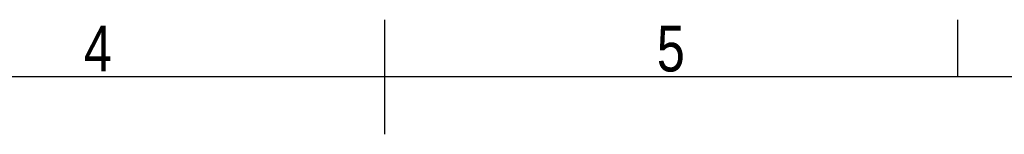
# Model space of a CAD drawing. Header units: millimetres. Extents: x 0 to 420, y 0 to 297.
# Tile 14 of 17: x 177 to 266, y 287 to 297. Entities that reach past the tile are written whole.
import ezdxf

# ---------------------------------------------------------------- set-up
doc = ezdxf.new("R2010")
doc.units = ezdxf.units.MM
doc.layers.add('CARTIGLIO', color=140, linetype='Continuous')
doc.styles.add('SLDTEXTSTYLE2', font='TXT', dxfattribs={"width": 0.821468})

msp = doc.modelspace()

# ---------------------------------------------------------------- linework, layer by layer
at = {"layer": 'CARTIGLIO', "linetype": 'Continuous'}
for p, q in [((210.0038, 286.6484), (210.0038, 296.9968)), ((261.7459, 291.8226), (261.7459, 296.9968)), ((414.8274, 291.8226), (5.1801, 291.8226))]:
    msp.add_line(p, q, dxfattribs=at)

# ---------------------------------------------------------------- texts
at = {"layer": 'CARTIGLIO', "char_height": 4.1394, "attachment_point": 2, "style": 'SLDTEXTSTYLE2'}
for s, insert in [('4', (184.089, 296.4629)), ('5', (235.8312, 296.4629))]:
    msp.add_mtext(s, dxfattribs=dict(at, insert=insert))

doc.saveas('drawing.dxf')
